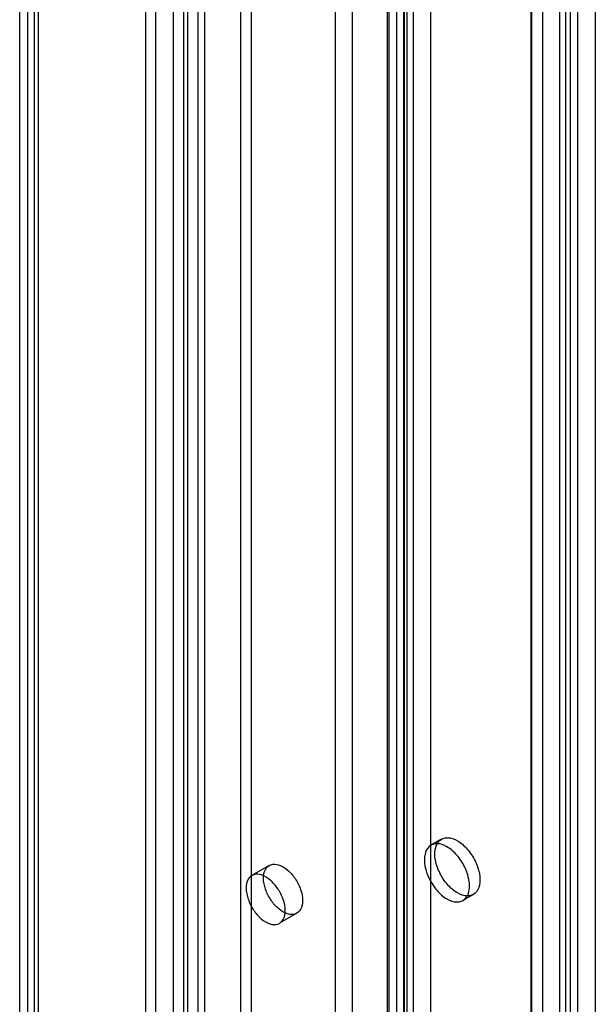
# Model space of a CAD drawing. Header units: millimetres. Extents: x 188 to 1028, y 131 to 1566.
# Tile 182 of 186: x 188 to 235, y 1126 to 1206. Entities that reach past the tile are written whole.
import ezdxf

# ---------------------------------------------------------------- set-up
doc = ezdxf.new("R2010")
doc.units = ezdxf.units.MM
doc.header["$LTSCALE"] = 110.325218
doc.layers.get('0').update_dxf_attribs({"linetype": 'CONTINUOUS'})

msp = doc.modelspace()

# ---------------------------------------------------------------- linework, layer by layer
at = {"color": 7, "linetype": 'CONTINUOUS'}
for p, q in [((217.884, 1341.192), (217.884, 388.007)), ((218.528, 387.109), (218.528, 1341.6)), ((219.084, 1341.192), (219.084, 388.007)), ((219.377, 387.598), (219.377, 1341.273)), ((213.508, 1338.701), (213.508, 381.761)), ((219.165, 381.761), (219.165, 1338.701)), ((214.922, 380.944), (214.922, 1337.885)), ((217.75, 1337.885), (217.75, 380.944)), ((230.408, 1334.905), (230.408, 381.23)), ((231.822, 381.23), (231.822, 1334.905)), ((229.559, 380.74), (229.559, 1334.415)), ((232.67, 1334.415), (232.67, 380.74)), ((201.487, 1331.761), (201.487, 371.554)), ((202.901, 372.371), (202.901, 1330.945)), ((200.316, 1330.128), (200.316, 373.187)), ((202.316, 1330.128), (202.316, 373.187)), ((234.721, 1329.72), (234.721, 372.779)), ((233.307, 371.963), (233.307, 1328.904)), ((188.441, 1321.535), (188.441, 388.272)), ((189.29, 1321.045), (189.29, 388.599)), ((187.797, 388.681), (187.797, 1320.147)), ((188.997, 388.681), (188.997, 1320.147)), ((221.286, 1318.697), (221.286, 361.757)), ((219.872, 1317.881), (219.872, 360.94)), ((198.058, 1294.427), (198.058, 427.301)), ((198.906, 426.811), (198.906, 1293.937)), ((200.32, 1293.937), (200.32, 426.811)), ((201.169, 427.301), (201.169, 1294.427)), ((206.684, 425.342), (206.684, 1290.018)), ((205.836, 424.852), (205.836, 1289.528)), ((232.282, 1270.096), (232.282, 394.805)), ((229.453, 1268.463), (229.453, 393.172)), ((222.178, 1139.073), (221.33, 1138.583)), ((208.14, 1136.933), (206.726, 1136.116)), ((224.778, 1134.569), (223.93, 1134.08)), ((210.39, 1133.036), (208.976, 1132.219))]:
    msp.add_line(p, q, dxfattribs=at)
for points, knots in [([(223.478, 1134.698), (223.172, 1134.875), (222.613, 1135.373), (222.003, 1136.299), (221.649, 1137.315), (221.6, 1138.252), (221.944, 1139.027), (222.732, 1139.29), (223.232, 1139.086), (223.478, 1138.944)], [0, 0, 0, 0, 0.162891, 0.338515, 0.507396, 0.652855, 0.765204, 0.869082, 1, 1, 1, 1]), ([(223.478, 1138.944), (223.784, 1138.767), (224.344, 1138.269), (224.953, 1137.343), (225.307, 1136.328), (225.356, 1135.39), (225.012, 1134.615), (224.224, 1134.353), (223.724, 1134.556), (223.478, 1134.698)], [0, 0, 0, 0, 0.162891, 0.338515, 0.507396, 0.652855, 0.765204, 0.869082, 1, 1, 1, 1]), ([(222.63, 1138.454), (222.385, 1138.595), (221.889, 1138.797), (221.105, 1138.545), (220.754, 1137.778), (220.797, 1136.842), (221.147, 1135.823), (221.758, 1134.889), (222.322, 1134.386), (222.63, 1134.208)], [0, 0, 0, 0, 0.13023, 0.233174, 0.344878, 0.48974, 0.658607, 0.83605, 1, 1, 1, 1]), ([(222.63, 1134.208), (222.875, 1134.067), (223.374, 1133.863), (224.162, 1134.124), (224.505, 1134.893), (224.46, 1135.826), (224.111, 1136.842), (223.5, 1137.775), (222.937, 1138.277), (222.63, 1138.454)], [0, 0, 0, 0, 0.130654, 0.234479, 0.346922, 0.489994, 0.659151, 0.836454, 1, 1, 1, 1]), ([(207.674, 1135.903), (207.674, 1136.147), (207.738, 1136.606), (208.266, 1137.084), (208.992, 1137.016), (209.675, 1136.579), (210.288, 1135.875), (210.723, 1135.014), (210.856, 1134.373), (210.856, 1134.066)], [0, 0, 0, 0, 0.130231, 0.233176, 0.344879, 0.489739, 0.658605, 0.836049, 1, 1, 1, 1]), ([(209.442, 1133.249), (209.442, 1133.555), (209.311, 1134.19), (208.881, 1135.048), (208.273, 1135.752), (207.591, 1136.194), (206.861, 1136.272), (206.324, 1135.795), (206.26, 1135.332), (206.26, 1135.086)], [0, 0, 0, 0, 0.162892, 0.338517, 0.507397, 0.652855, 0.765202, 0.869081, 1, 1, 1, 1]), ([(210.856, 1134.066), (210.856, 1133.821), (210.793, 1133.362), (210.265, 1132.884), (209.538, 1132.953), (208.855, 1133.39), (208.243, 1134.093), (207.807, 1134.955), (207.674, 1135.595), (207.674, 1135.903)], [0, 0, 0, 0, 0.130231, 0.233176, 0.344879, 0.489739, 0.658605, 0.836049, 1, 1, 1, 1]), ([(206.26, 1135.086), (206.26, 1134.781), (206.391, 1134.146), (206.822, 1133.288), (207.43, 1132.584), (208.111, 1132.141), (208.841, 1132.064), (209.378, 1132.541), (209.442, 1133.004), (209.442, 1133.249)], [0, 0, 0, 0, 0.162892, 0.338517, 0.507397, 0.652855, 0.765202, 0.869081, 1, 1, 1, 1])]:
    msp.add_open_spline(points, degree=3, knots=knots, dxfattribs=at)

doc.saveas('drawing.dxf')
